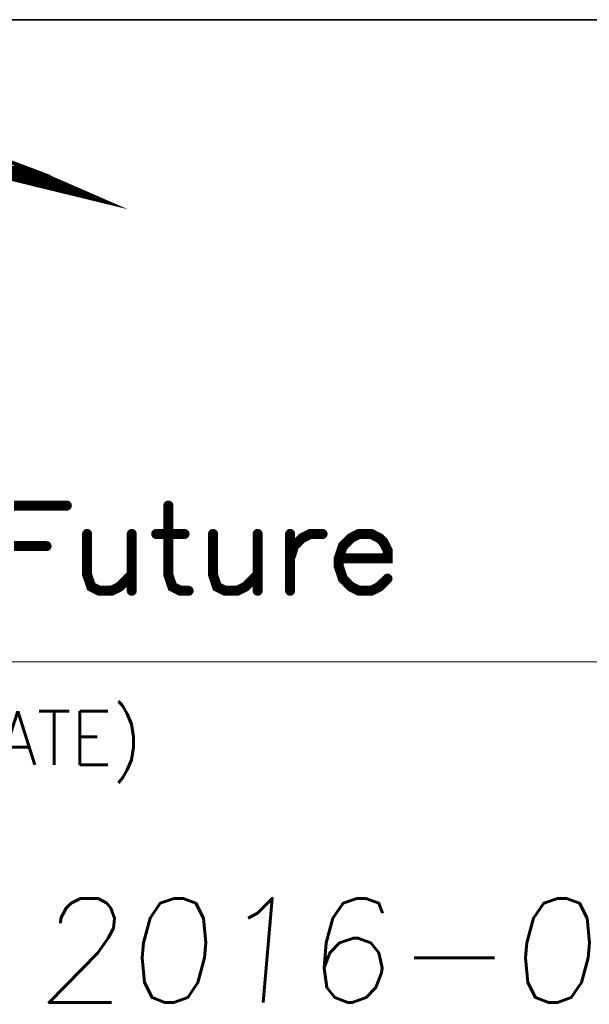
# Model space of a CAD drawing. Header units: millimetres. Extents: x 4065 to 8083, y -652 to 5416.
# Tile 219 of 256: x 5557 to 5570, y 4152 to 4173. Entities that reach past the tile are written whole.
import ezdxf
from ezdxf.enums import TextEntityAlignment as Align

# ---------------------------------------------------------------- set-up
doc = ezdxf.new("R2010")
doc.units = ezdxf.units.MM
doc.header["$LTSCALE"] = 0.8
doc.layers.get('0').update_dxf_attribs({"linetype": 'CONTINUOUS', "lineweight": 0})
doc.layers.add('2', color=3, linetype='CONTINUOUS', lineweight=0)
doc.styles.get("Standard").update_dxf_attribs({"font": 'romans.shx', "width": 0.8, "oblique": 5, "bigfont": 'whgtxt.shx'})

# ---------------------------------------------------------------- blocks, each defined once
blk = doc.blocks.new('SMOOTH_0$064516')
at = {"const_width": 0.0323}
blk.add_lwpolyline([(-0.0161, 0, 1), (0.0161, 0, 1)], format="xyb", close=True, dxfattribs=at)
blk = doc.blocks.new('SMOOTH_0$0254')
at = {"const_width": 0.0127}
blk.add_lwpolyline([(-0.00635, 0, 1), (0.00635, 0, 1)], format="xyb", close=True, dxfattribs=at)
blk = doc.blocks.new('logo')
at = {"color": 7}
for points, const_width in [([(-3406.679, 5342.707), (-3400.866, 5340.526), (-3395.172, 5338.044), (-3404.927, 5340.423)], 0.338), ([(-3402.333, 5340.982), (-3406.981, 5340.982)], 0.338), ([(-3401.995, 5340.813), (-3406.136, 5340.813)], 0.338), ([(-3403.516, 5340.305), (-3400.642, 5340.305)], 0.338), ([(-3400.304, 5340.136), (-3403.009, 5340.136)], 0.338), ([(-3402.417, 5340.644), (-3401.403, 5340.643)], 0.338), ([(-3399.797, 5339.967), (-3402.417, 5339.967)], 0.338), ([(-3399.29, 5339.798), (-3401.826, 5339.798)], 0.338), ([(-3399.121, 5339.629), (-3401.15, 5339.629)], 0.338), ([(-3398.783, 5339.46), (-3400.389, 5339.46)], 0.338), ([(-3398.276, 5339.291), (-3399.544, 5339.291)], 0.338), ([(-3398.952, 5339.122), (-3397.769, 5339.122)], 0.338), ([(-3398.445, 5338.953), (-3397.431, 5338.953)], 0.338), ([(-3397.6, 5338.784), (-3397.093, 5338.784)], 0.338), ([(-3403.107, 5311.965), (-3398.573, 5311.965)], 0.859), ([(-3389.848, 5311.965), (-3389.848, 5306.032), (-3389.505, 5304.993), (-3388.801, 5304.641), (-3388.105, 5304.641)], 0.859), ([(-3396.83, 5309.527), (-3396.83, 5306.032), (-3396.478, 5304.993), (-3395.782, 5304.641), (-3394.734, 5304.641), (-3394.039, 5304.993), (-3392.991, 5306.032)], 0.859), ([(-3392.991, 5309.527), (-3392.991, 5304.641)], 0.859), ([(-3390.896, 5309.527), (-3388.457, 5309.527)], 0.859), ([(-3386.01, 5309.527), (-3386.01, 5306.032), (-3385.667, 5304.993), (-3384.962, 5304.641), (-3383.923, 5304.641), (-3383.219, 5304.993), (-3382.172, 5306.032)], 0.859), ([(-3382.172, 5309.527), (-3382.172, 5304.641)], 0.859), ([(-3379.381, 5307.431), (-3379.037, 5308.479), (-3378.342, 5309.175), (-3377.638, 5309.527), (-3376.59, 5309.527)], 0.859), ([(-3379.381, 5309.527), (-3379.381, 5304.641)], 0.859), ([(-3375.199, 5307.431), (-3371.008, 5307.431), (-3371.008, 5308.127), (-3371.36, 5308.823), (-3371.713, 5309.175), (-3372.408, 5309.527), (-3373.456, 5309.527), (-3374.151, 5309.175), (-3374.847, 5308.479), (-3375.199, 5307.431), (-3375.199, 5306.736), (-3374.847, 5305.688), (-3374.151, 5304.993), (-3373.456, 5304.641), (-3372.408, 5304.641), (-3371.713, 5304.993), (-3371.008, 5305.688)], 0.859), ([(-3403.107, 5308.479), (-3400.316, 5308.479)], 0.859)]:
    blk.add_lwpolyline(points, dxfattribs=dict(at, const_width=const_width))
at = {"color": 7, "const_width": 0.338}
for points in [[(-3405.382, 5340.517), (-3414.785, 5342.295), (-3405.603, 5342.295), (-3400.866, 5340.517)], [(-3404.927, 5340.432), (-3405.382, 5340.517), (-3400.866, 5340.517), (-3400.669, 5340.432)], [(-3395.275, 5338.079), (-3404.919, 5340.432), (-3400.669, 5340.432), (-3395.275, 5338.079)]]:
    blk.add_lwpolyline(points, close=True, dxfattribs=at)
at = {"color": 7, "xscale": 13.31, "yscale": 13.31, "zscale": 13.31}
for name, p in [('SMOOTH_0$0254', (-3402.333, 5340.982)), ('SMOOTH_0$0254', (-3401.995, 5340.813)), ('SMOOTH_0$0254', (-3402.417, 5340.644)), ('SMOOTH_0$0254', (-3402.417, 5339.967)), ('SMOOTH_0$0254', (-3401.403, 5340.643)), ('SMOOTH_0$0254', (-3400.866, 5340.526)), ('SMOOTH_0$0254', (-3400.866, 5340.517)), ('SMOOTH_0$0254', (-3400.866, 5340.517)), ('SMOOTH_0$0254', (-3400.669, 5340.432)), ('SMOOTH_0$0254', (-3400.669, 5340.432)), ('SMOOTH_0$0254', (-3400.642, 5340.305)), ('SMOOTH_0$0254', (-3400.304, 5340.136)), ('SMOOTH_0$0254', (-3399.797, 5339.967)), ('SMOOTH_0$0254', (-3401.826, 5339.798)), ('SMOOTH_0$0254', (-3401.15, 5339.629)), ('SMOOTH_0$0254', (-3400.389, 5339.46)), ('SMOOTH_0$0254', (-3399.544, 5339.291)), ('SMOOTH_0$0254', (-3399.29, 5339.798)), ('SMOOTH_0$0254', (-3399.121, 5339.629)), ('SMOOTH_0$0254', (-3398.952, 5339.122)), ('SMOOTH_0$0254', (-3398.783, 5339.46)), ('SMOOTH_0$0254', (-3398.276, 5339.291)), ('SMOOTH_0$0254', (-3397.769, 5339.122)), ('SMOOTH_0$0254', (-3398.445, 5338.953)), ('SMOOTH_0$0254', (-3397.6, 5338.784)), ('SMOOTH_0$0254', (-3397.431, 5338.953)), ('SMOOTH_0$0254', (-3397.093, 5338.784)), ('SMOOTH_0$0254', (-3395.275, 5338.079)), ('SMOOTH_0$0254', (-3395.275, 5338.079)), ('SMOOTH_0$0254', (-3395.172, 5338.044)), ('SMOOTH_0$064516', (-3398.573, 5311.965)), ('SMOOTH_0$064516', (-3389.848, 5311.965)), ('SMOOTH_0$064516', (-3396.83, 5309.527)), ('SMOOTH_0$064516', (-3392.991, 5309.527)), ('SMOOTH_0$064516', (-3390.896, 5309.527)), ('SMOOTH_0$064516', (-3388.457, 5309.527)), ('SMOOTH_0$064516', (-3386.01, 5309.527)), ('SMOOTH_0$064516', (-3382.172, 5309.527)), ('SMOOTH_0$064516', (-3379.381, 5309.527)), ('SMOOTH_0$064516', (-3378.342, 5309.175)), ('SMOOTH_0$064516', (-3377.638, 5309.527)), ('SMOOTH_0$064516', (-3376.59, 5309.527)), ('SMOOTH_0$064516', (-3374.151, 5309.175)), ('SMOOTH_0$064516', (-3373.456, 5309.527)), ('SMOOTH_0$064516', (-3372.408, 5309.527)), ('SMOOTH_0$064516', (-3371.713, 5309.175)), ('SMOOTH_0$064516', (-3400.316, 5308.479)), ('SMOOTH_0$064516', (-3379.037, 5308.479)), ('SMOOTH_0$064516', (-3374.847, 5308.479)), ('SMOOTH_0$064516', (-3371.36, 5308.823)), ('SMOOTH_0$064516', (-3371.008, 5308.127)), ('SMOOTH_0$064516', (-3379.381, 5307.431)), ('SMOOTH_0$064516', (-3375.199, 5307.431)), ('SMOOTH_0$064516', (-3375.199, 5307.431)), ('SMOOTH_0$064516', (-3375.199, 5306.736)), ('SMOOTH_0$064516', (-3371.008, 5307.431)), ('SMOOTH_0$064516', (-3396.83, 5306.032)), ('SMOOTH_0$064516', (-3392.991, 5306.032)), ('SMOOTH_0$064516', (-3389.848, 5306.032)), ('SMOOTH_0$064516', (-3386.01, 5306.032)), ('SMOOTH_0$064516', (-3382.172, 5306.032)), ('SMOOTH_0$064516', (-3396.478, 5304.993)), ('SMOOTH_0$064516', (-3394.039, 5304.993)), ('SMOOTH_0$064516', (-3389.505, 5304.993)), ('SMOOTH_0$064516', (-3385.667, 5304.993)), ('SMOOTH_0$064516', (-3383.219, 5304.993)), ('SMOOTH_0$064516', (-3374.847, 5305.688)), ('SMOOTH_0$064516', (-3374.151, 5304.993)), ('SMOOTH_0$064516', (-3371.713, 5304.993)), ('SMOOTH_0$064516', (-3371.008, 5305.688)), ('SMOOTH_0$064516', (-3395.782, 5304.641)), ('SMOOTH_0$064516', (-3394.734, 5304.641)), ('SMOOTH_0$064516', (-3392.991, 5304.641)), ('SMOOTH_0$064516', (-3388.801, 5304.641)), ('SMOOTH_0$064516', (-3388.105, 5304.641)), ('SMOOTH_0$064516', (-3384.962, 5304.641)), ('SMOOTH_0$064516', (-3383.923, 5304.641)), ('SMOOTH_0$064516', (-3382.172, 5304.641)), ('SMOOTH_0$064516', (-3379.381, 5304.641)), ('SMOOTH_0$064516', (-3373.456, 5304.641)), ('SMOOTH_0$064516', (-3372.408, 5304.641))]:
    blk.add_blockref(name, p, dxfattribs=at)

msp = doc.modelspace()

# ---------------------------------------------------------------- linework, layer by layer
at = {"color": 7, "linetype": 'Continuous', "lineweight": 35}
msp.add_line((5509.562, 4173.026), (5585.021, 4173.026), dxfattribs=at)
at = {"color": 7, "linetype": 'Continuous'}
msp.add_line((5509.562, 4159.356), (5585.021, 4159.356), dxfattribs=at)

# ---------------------------------------------------------------- block references
at = {"color": 3, "linetype": 'Continuous', "xscale": 0.2477402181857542, "yscale": 0.2477402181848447, "zscale": 0.2477402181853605}
msp.add_blockref('logo', (6400.466, 2846.696), dxfattribs=at)

# ---------------------------------------------------------------- texts
at = {"color": 7, "linetype": 'Continuous', "width": 0.933333}
msp.add_text('(DATE)', height=1.1408, dxfattribs=at).set_placement((5555.45, 4158.304), align=Align.TOP_LEFT)
at = {"layer": '2', "oblique": 5}
msp.add_text('2016-02-16', height=2.2157, dxfattribs=at).set_placement((5557.839, 4152.106))

doc.saveas('drawing.dxf')
